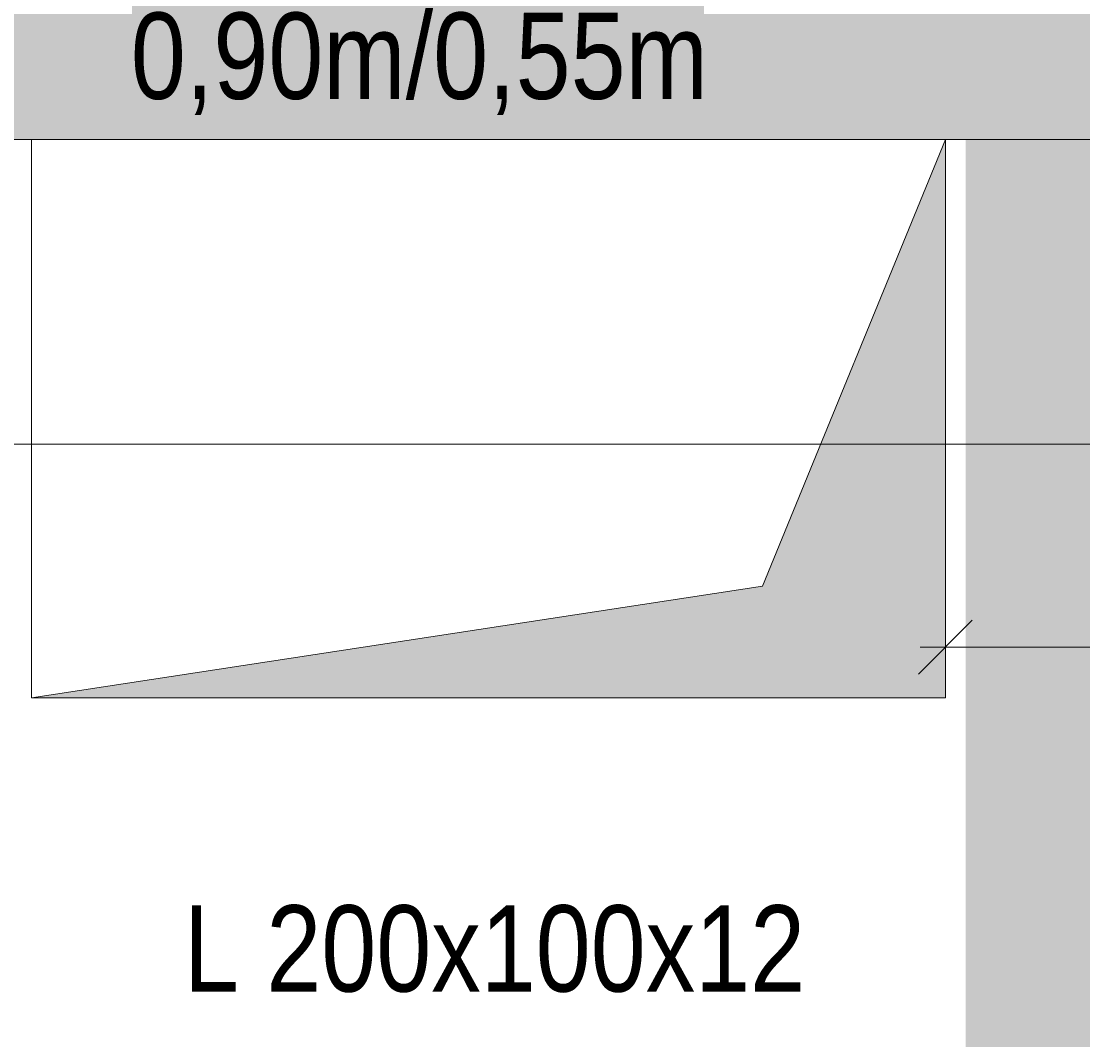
# Model space of a CAD drawing. Extents: x -720 to 300, y 62 to 1162.
# Tile 75 of 143: x -350 to -329, y 844 to 864. Entities that reach past the tile are written whole.
import ezdxf
from ezdxf.lldxf.tags import DXFTag

# ---------------------------------------------------------------- set-up
doc = ezdxf.new("R2010")
doc.units = 0
doc.layers.get('0').update_dxf_attribs({"lineweight": 13})
for name, color, linetype, lineweight, true_color in [('30 -35 Decken- 1 Konstruktion-Träger- Stahlbeton', 7, 'Continuous', 13, 0x33aa00), ('30 -35 Decken- 11 Durchbruch', 5, 'Continuous', 15, 0x0000ff), ('70 -72 Beschriftung- 1 Beschriftung allgemein', 7, 'Continuous', 9, 0xff6633), ('70 -76 Bemaßung- 2 Allgemein', 9, 'Continuous', 5, 0x808080), ('iwb_Schraffur_Unterzug', 7, 'Continuous', 5, 0xffffcc)]:
    doc.layers.add(name, color=color, linetype=linetype, lineweight=lineweight, true_color=true_color)
doc.styles.get("Standard").update_dxf_attribs({"font": 'ARIALN.TTF'})
tags = doc.linetypes.add('fein_strichliert-A06G94028I', pattern=[4, 1, -2, 1]).pattern_tags.tags
tags[8:9] = [DXFTag(74, 4), DXFTag(75, 0), DXFTag(340, '0'), DXFTag(46, 0.0), DXFTag(50, 0.0), DXFTag(44, 0.0), DXFTag(45, 0.0)]
tags[6:7] = [DXFTag(74, 4), DXFTag(75, 0), DXFTag(340, '0'), DXFTag(46, 0.0), DXFTag(50, 0.0), DXFTag(44, 0.0), DXFTag(45, 0.0)]
tags[4:5] = [DXFTag(74, 4), DXFTag(75, 0), DXFTag(340, '0'), DXFTag(46, 0.0), DXFTag(50, 0.0), DXFTag(44, 0.0), DXFTag(45, 0.0)]

# ---------------------------------------------------------------- blocks, each defined once
blk = doc.blocks.new('Referenz-A06G94038I')
at = {"layer": '30 -35 Decken- 1 Konstruktion-Träger- Stahlbeton', "color": 0, "linetype": 'fein_strichliert-A06G94028I', "lineweight": -2, "ltscale": 0.13}
blk.add_line((-682.362, 861.412), (-306.357, 861.412), dxfattribs=at)
at = {"layer": '30 -35 Decken- 11 Durchbruch', "color": 0, "linetype": 'Continuous', "lineweight": -2, "ltscale": 0.13}
for p, q in [((-349.357, 850.412), (-349.357, 861.412)), ((-349.357, 861.412), (-331.357, 861.412)), ((-331.357, 861.412), (-334.957, 852.612)), ((-331.357, 850.412), (-331.357, 861.412)), ((-334.957, 852.612), (-349.357, 850.412)), ((-349.357, 850.412), (-331.357, 850.412))]:
    blk.add_line(p, q, dxfattribs=at)
at = {"layer": '30 -35 Decken- 11 Durchbruch', "color": 0, "lineweight": -2}
for points in [[(-331.357, 850.412), (-334.957, 852.612), (-331.357, 861.412)], [(-334.957, 850.412), (-349.357, 850.412), (-334.957, 852.612)], [(-334.957, 850.412), (-334.957, 852.612), (-331.357, 850.412)]]:
    blk.add_solid(points, dxfattribs=at)
at = {"layer": '70 -76 Bemaßung- 2 Allgemein', "color": 0, "linetype": 'Continuous', "lineweight": -2, "ltscale": 0.13}
for p, q in [((-307.418, 855.412), (-449.297, 855.412)), ((-331.357, 853.412), (-331.357, 850.412)), ((-331.888, 850.882), (-330.827, 851.943)), ((-331.857, 851.412), (-330.297, 851.412)), ((-307.418, 851.412), (-330.297, 851.412))]:
    blk.add_line(p, q, dxfattribs=at)
at = {"layer": '30 -35 Decken- 11 Durchbruch', "color": 0, "linetype": 'Continuous', "lineweight": -2, "ltscale": 0.13, "insert": (-347.398, 863.909), "char_height": 1.7, "attachment_point": 1}
blk.add_mtext('{\\fArial Narrow;0,90m/0,55m}', dxfattribs=at)
at = {"layer": '30 -35 Decken- 11 Durchbruch', "color": 0, "linetype": 'ByBlock', "lineweight": -2, "ltscale": 0.13, "insert": (-349.357, 850.416), "char_height": 0.0036, "attachment_point": 1}
for s in ['{\\fArial Narrow;instanceID}', '{\\fArial Narrow;prm0_name}', '{\\fArial Narrow;prm0_type}', '{\\fArial Narrow;prm1_name}', '{\\fArial Narrow;prm1_type}', '{\\fArial Narrow;prm1_value}', '{\\fArial Narrow;prm2_value}', '{\\fArial Narrow;prm3_name}', '{\\fArial Narrow;prm3_value}', '{\\fArial Narrow;prm4_type}', '{\\fArial Narrow;prm5_name}', '{\\fArial Narrow;prm5_value}', '{\\fArial Narrow;prm6_name}', '{\\fArial Narrow;prm6_type}', '{\\fArial Narrow;prm6_value}', '{\\fArial Narrow;prm7_name}', '{\\fArial Narrow;prm7_type}', '{\\fArial Narrow;prm7_value}', '{\\fArial Narrow;prm0_value}', '{\\fArial Narrow;prm2_name}', '{\\fArial Narrow;prm3_type}', '{\\fArial Narrow;prm4_name}', '{\\fArial Narrow;prm4_value}', '{\\fArial Narrow;prm5_type}', '{\\fArial Narrow;prm2_type}', '{\\fArial Narrow;IFC_UUID}']:
    blk.add_mtext(s, dxfattribs=at)
at = {"layer": '70 -72 Beschriftung- 1 Beschriftung allgemein', "color": 0, "linetype": 'Continuous', "lineweight": -2, "ltscale": 0.13, "insert": (-346.355, 846.329), "char_height": 1.7, "attachment_point": 1}
blk.add_mtext('{\\fArial Narrow;L 200x100x12}', dxfattribs=at)
blk = doc.blocks.new('Referenz-A06G94058I')
at = {"layer": 'iwb_Schraffur_Unterzug', "linetype": 'Continuous', "ltscale": 0.13}
for points in [[(-682.362, 867.154), (4.144, 869.412), (4.144, 861.412)], [(-682.362, 867.154), (4.144, 861.412), (-682.362, 863.67)], [(-682.362, 863.67), (4.144, 861.412), (-682.362, 861.412)], [(-330.956, 777.852), (-330.956, 862.412), (-324.956, 777.852), (-324.956, 862.412)]]:
    blk.add_solid(points, dxfattribs=at)

msp = doc.modelspace()

# ---------------------------------------------------------------- block references
at = {"color": 8, "lineweight": 13, "ltscale": 0.13, "true_color": 0x808080}
msp.add_blockref('Referenz-A06G94038I', (0, 0), dxfattribs=at)
at = {"color": 8, "lineweight": 25, "ltscale": 0.25, "true_color": 0x808080}
msp.add_blockref('Referenz-A06G94058I', (0, 0), dxfattribs=at)

doc.saveas('drawing.dxf')
